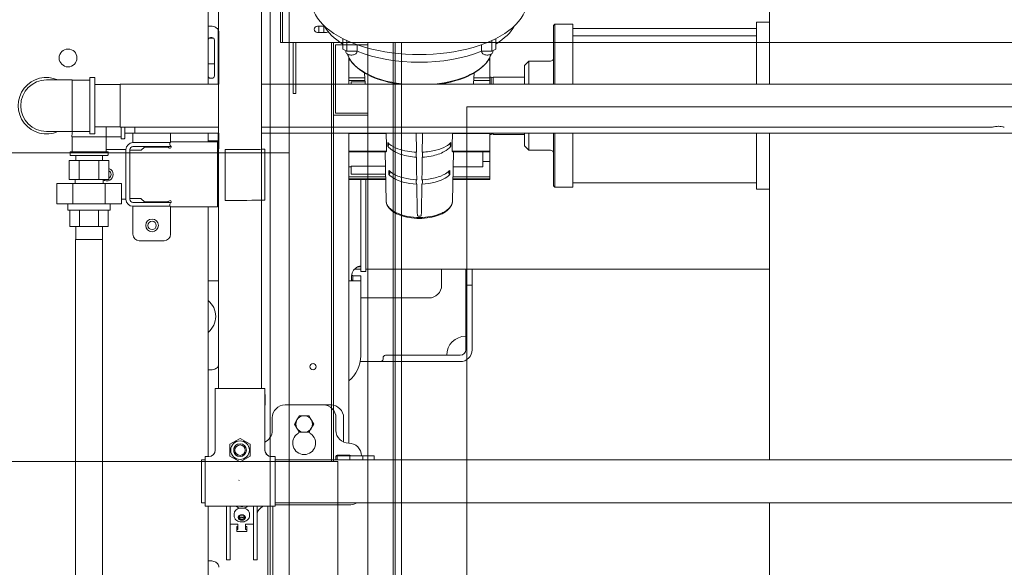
# Model space of a CAD drawing. Header units: centimetres. Extents: x -396 to 14490, y -515 to 1122.
# Tile 26 of 73: x 130 to 208, y 368 to 411. Entities that reach past the tile are written whole.
import ezdxf

# ---------------------------------------------------------------- set-up
doc = ezdxf.new("R2010")
doc.units = ezdxf.units.CM
doc.header["$MEASUREMENT"] = 0
doc.layers.add('00 - nowa technologia myjni_Nr_pióra__246', color=7, linetype='Continuous', lineweight=20, true_color=0x1db3b3)
for name, color, linetype in [('154-Z Ciepłociągi', 7, 'Continuous'), ('299-A Wymiary Opisy', 7, 'Continuous'), ('Nowe_Drzwi Archicad', 7, 'Continuous')]:
    doc.layers.add(name, color=color, linetype=linetype)
for name, color, linetype, lineweight in [('154-Z Ciepłociągi_Nr_pióra__12', 7, 'Continuous', 13), ('299-A Wymiary Opisy_Nr_pióra__11', 7, 'Continuous', 0), ('420-K Ściany_Nr_pióra__11', 7, 'Continuous', 0), ('420-K Ściany_Nr_pióra__93', 9, 'Continuous', 20), ('Nowe_Drzwi Archicad_Nr_pióra__135', 5, 'Continuous', 13)]:
    doc.layers.add(name, color=color, linetype=linetype, lineweight=lineweight)
doc.styles.add('STYL_AUTOMATYCZNY_1', font='arial.ttf')
doc.dimstyles.new('STYL_AUTOMATYCZNY__2', dxfattribs={"dimtxt": 13, "dimasz": 7.6, "dimexe": 0.18, "dimexo": 0.0625, "dimgap": 0, "dimtad": 1, "dimdec": 0, "dimzin": 0, "dimdsep": 46, "dimtxsty": 'STYL_AUTOMATYCZNY_1', "dimblk": 'ARROWHEAD_2', "dimblk1": 'ARROWHEAD_2', "dimblk2": 'ARROWHEAD_2', "dimcen": 0.09, "dimclrd": 7, "dimclre": 7, "dimclrt": 7, "dimadec": 0, "dimazin": 0, "dimtfac": 1, "dimtdec": 4, "dimtmove": 0, "dimatfit": 3, "dimfxl": 0, "dimtolj": 1, "dimtzin": 0, "dimarcsym": 0})

# ---------------------------------------------------------------- blocks, each defined once
blk = doc.blocks.new('ElemPrzekroju_67_1')
at = {"layer": '154-Z Ciepłociągi_Nr_pióra__12', "color": 7, "linetype": 'Continuous', "lineweight": 13}
for p, q in [((98.81, 375.801), (155.379, 375.801)), ((155.379, 375.801), (155.379, 295.801))]:
    blk.add_line(p, q, dxfattribs=at)
blk = doc.blocks.new('ElemPrzekroju_79_1')
at = {"layer": 'Nowe_Drzwi Archicad_Nr_pióra__135', "color": 5, "linetype": 'Continuous', "lineweight": 20}
for p, q in [((150.879, 414.4), (150.879, 408.7)), ((151.038, 414.4), (151.038, 408.7)), ((151.038, 408.7), (150.879, 408.7)), ((507.72, 408.7), (151.038, 408.7)), ((151.879, 408.7), (151.879, 404.7)), ((152.079, 404.7), (152.079, 408.7)), ((154.879, 375.801), (154.879, 408.7)), ((155.038, 403), (155.038, 408.7)), ((157.738, 408.541), (155.196, 408.541)), ((155.196, 408.541), (155.196, 403.159)), ((157.738, 408.7), (157.738, 408.541)), ((157.738, 408.338), (157.738, 408.541)), ((159.72, 0), (159.72, 408.7)), ((159.879, 0), (159.879, 408.7)), ((157.738, 407.756), (157.738, 408.338)), ((157.738, 406.793), (157.738, 407.756)), ((157.738, 405.46), (157.738, 406.793)), ((157.738, 403.772), (157.738, 405.46)), ((151.879, 404.7), (152.079, 404.7)), ((155.196, 403.159), (157.738, 403.159)), ((157.738, 403.159), (157.738, 403.772)), ((157.738, 403.159), (157.738, 403)), ((157.738, 403), (155.038, 403)), ((155.038, 402.819), (155.038, 403)), ((155.038, 402.328), (155.038, 402.819)), ((155.038, 401.516), (155.038, 402.328)), ((157.738, 402.819), (157.738, 403)), ((157.738, 402.328), (157.738, 402.819)), ((157.738, 401.516), (157.738, 402.328)), ((155.038, 400.391), (155.038, 401.516)), ((157.738, 400.391), (157.738, 401.516)), ((155.038, 398.967), (155.038, 400.391)), ((157.738, 398.967), (157.738, 400.391)), ((155.038, 397.257), (155.038, 398.967)), ((157.738, 397.257), (157.738, 398.967)), ((155.038, 395.282), (155.038, 397.257)), ((157.738, 395.282), (157.738, 397.257)), ((155.038, 393.063), (155.038, 395.282)), ((157.738, 393.063), (157.738, 395.282)), ((155.038, 390.624), (155.038, 393.063)), ((157.738, 390.624), (157.738, 393.063)), ((155.038, 387.992), (155.038, 390.624)), ((157.738, 387.992), (157.738, 390.624)), ((155.038, 385.195), (155.038, 387.992)), ((157.738, 385.195), (157.738, 387.992)), ((155.038, 382.265), (155.038, 385.195)), ((157.738, 382.265), (157.738, 385.195)), ((155.038, 379.234), (155.038, 382.265)), ((157.738, 379.234), (157.738, 382.265)), ((155.038, 376.134), (155.038, 379.234)), ((157.738, 376.134), (157.738, 379.234)), ((155.038, 375.801), (155.038, 376.134)), ((157.738, 372.686), (157.738, 376.134)), ((157.738, 0), (157.738, 372.686))]:
    blk.add_line(p, q, dxfattribs=at)
at = {"layer": 'Nowe_Drzwi Archicad_Nr_pióra__135', "color": 5, "linetype": 'Continuous', "lineweight": 13}
for p, q in [((160.379, 408.7), (160.379, 265.403)), ((165.5, 269.944), (165.5, 403.654)), ((165.5, 403.654), (493.258, 403.654))]:
    blk.add_line(p, q, dxfattribs=at)
blk = doc.blocks.new('*D95')
at = {"layer": '299-A Wymiary Opisy_Nr_pióra__11', "color": 7, "linetype": 'Continuous', "lineweight": 0}
for p, q in [((-35.596, 516.051), (-35.596, 520.941)), ((-30.596, 513.164), (-40.596, 518.938)), ((-28.096, 516.051), (-43.096, 516.051)), ((-35.596, 0), (-35.596, 516.051)), ((-40.596, 2.887), (-30.596, -2.887))]:
    blk.add_line(p, q, dxfattribs=at)
at = {"layer": '299-A Wymiary Opisy_Nr_pióra__11', "color": 7, "lineweight": 0, "insert": (-38.196, 243.152), "char_height": 13, "attachment_point": 7, "rotation": 90, "style": 'STYL_AUTOMATYCZNY_1'}
blk.add_mtext('\\A1;{\\pql;\\fArial|b0|i0|c238|p0;\\W1.000000;516}', dxfattribs=at)
blk = doc.blocks.new('ARROWHEAD_2')
at = {"color": 0, "linetype": 'Continuous', "lineweight": 0}
for p, q in [((-0.378, -0.655), (0.378, 0.655)), ((0, 0), (-1, 0))]:
    blk.add_line(p, q, dxfattribs=at)

msp = doc.modelspace()

# ---------------------------------------------------------------- hatches: boundary and pattern name
at = {"layer": '420-K Ściany_Nr_pióra__93', "linetype": 'Continuous', "lineweight": 20}
h = msp.add_hatch(dxfattribs=at)
h.set_pattern_fill('Siatka_50x100_0001', color=9, style=0, pattern_type=2)
h.set_pattern_definition([(0, (0, 0), (0, 100), []), (90, (0, 0), (-50, 0), [])])
h.paths.add_polyline_path([(621.763, 503.715), (621.763, 4.594), (503.379, 4.594), (503.379, 414.8), (151.539, 414.8), (151.539, 4.594), (62.029, 4.594), (62.029, 455.012)])

# ---------------------------------------------------------------- linework, layer by layer
at = {"layer": '00 - nowa technologia myjni_Nr_pióra__246', "color": 132, "linetype": 'Continuous', "lineweight": 20, "true_color": 0x1db3b3}
for p, q in [((189.279, 405.435), (189.279, 450.763)), ((145.179, 405.435), (145.179, 420)), ((145.179, 410), (145.179, 419.827)), ((172.329, 410.05), (172.429, 410.15)), ((172.329, 410.05), (172.329, 410.048)), ((172.329, 410.048), (172.329, 405.435)), ((172.429, 410.15), (172.429, 410.148)), ((173.829, 410.15), (172.429, 410.15)), ((172.429, 410.148), (172.429, 405.435)), ((173.829, 410.15), (173.829, 410.148)), ((173.829, 410.148), (173.829, 405.435)), ((188.279, 410.3), (188.279, 410.132)), ((189.279, 410.3), (188.279, 410.3)), ((188.279, 410.132), (188.279, 405.435)), ((145.395, 410), (145.179, 410)), ((145.979, 409.696), (145.979, 405.435)), ((146.019, 409.5), (146.019, 407.5)), ((153.779, 410), (154.312, 410)), ((153.779, 409.5), (154.479, 409.5)), ((153.884, 410), (153.884, 409.95)), ((153.884, 409.95), (153.884, 409.5)), ((154.284, 410), (154.284, 409.95)), ((154.284, 409.95), (154.284, 409.5)), ((173.829, 409.8), (173.829, 409.238)), ((188.279, 409.8), (173.829, 409.8)), ((145.247, 409.05), (145.611, 409.05)), ((145.379, 409.1), (145.479, 409.1)), ((145.679, 406.1), (145.679, 408.9)), ((155.769, 408.188), (155.769, 409.019)), ((156.087, 408.029), (156.087, 408.866)), ((156.893, 408.542), (156.893, 408.029)), ((166.67, 408.031), (166.67, 408.544)), ((167.475, 408.031), (167.475, 408.868)), ((167.794, 408.19), (167.794, 409.021)), ((173.829, 409.238), (173.829, 409.187)), ((188.279, 409.238), (173.829, 409.238)), ((173.829, 409.187), (173.829, 405.435)), ((134.18, 408.2), (134.178, 408.2)), ((156.087, 408.029), (155.769, 408.188)), ((156.015, 408.065), (156.015, 407.951)), ((156.893, 408.029), (156.087, 408.029)), ((156.865, 408.029), (156.865, 407.951)), ((167.475, 408.031), (166.67, 408.031)), ((166.693, 408.031), (166.693, 407.951)), ((167.794, 408.19), (167.475, 408.031)), ((167.543, 408.065), (167.543, 407.951)), ((145.679, 407.05), (145.179, 407.05)), ((146.019, 407.5), (146.019, 405.435)), ((156.229, 407.571), (156.229, 407.372)), ((156.229, 407.57), (156.229, 405.435)), ((156.229, 407.372), (156.229, 407.315)), ((156.229, 407.372), (156.337, 407.372)), ((156.373, 407.315), (156.229, 407.315)), ((156.229, 407.315), (156.229, 405.93)), ((167.329, 407.315), (167.185, 407.315)), ((167.221, 407.372), (167.329, 407.372)), ((167.329, 407.315), (167.329, 407.571)), ((167.329, 407.315), (167.329, 407.372)), ((167.329, 405.93), (167.329, 407.315)), ((170.029, 406.896), (170.383, 407.25)), ((170.383, 407.25), (170.383, 407.249)), ((172.079, 407.25), (170.383, 407.25)), ((170.383, 407.249), (170.383, 405.435)), ((172.079, 407.25), (172.079, 407.249)), ((157.515, 405.477), (157.468, 406.326)), ((166.043, 405.477), (166.09, 406.326)), ((170.029, 406.896), (170.029, 406.896)), ((170.029, 406.896), (170.029, 405.435)), ((134.504, 405.773), (132.479, 405.773)), ((134.504, 405.773), (134.504, 403.75)), ((135.899, 405.765), (134.504, 405.765)), ((135.899, 405.965), (135.899, 404.812)), ((136.241, 405.965), (135.899, 405.965)), ((136.279, 405.927), (136.279, 404.794)), ((136.279, 405.412), (138.279, 405.412)), ((138.279, 405.435), (146.006, 405.435)), ((138.279, 402.065), (138.279, 405.435)), ((145.479, 405.9), (145.379, 405.9)), ((149.376, 405.435), (325.706, 405.435)), ((157.49, 405.93), (156.229, 405.93)), ((156.229, 405.93), (156.229, 405.725)), ((156.229, 405.725), (157.501, 405.725)), ((156.229, 405.435), (156.229, 405.725)), ((157.508, 405.613), (156.429, 405.613)), ((156.429, 405.613), (156.429, 405.435)), ((166.057, 405.725), (167.329, 405.725)), ((167.329, 405.93), (166.068, 405.93)), ((167.429, 406), (167.329, 406)), ((167.329, 405.725), (167.329, 405.93)), ((167.329, 405.725), (167.329, 405.435)), ((167.429, 405.435), (167.429, 406)), ((167.579, 405.945), (167.429, 406)), ((167.579, 406), (167.579, 405.999)), ((170.029, 406), (167.579, 406)), ((167.579, 405.999), (167.579, 405.435)), ((135.899, 404.812), (135.899, 401.535)), ((136.279, 404.794), (136.279, 401.573)), ((134.504, 403.75), (134.504, 401.728)), ((134.504, 401.728), (132.479, 401.728)), ((135.899, 401.735), (134.504, 401.735)), ((136.241, 401.535), (135.899, 401.535)), ((136.279, 402.088), (138.279, 402.088)), ((137.179, 401.31), (137.179, 402.088)), ((138.279, 402.065), (146.006, 402.065)), ((138.349, 402.065), (138.349, 401.342)), ((138.629, 402.065), (138.629, 401.367)), ((138.629, 401.602), (139.429, 401.602)), ((139.279, 401.1), (139.279, 401.602)), ((139.429, 401.585), (139.429, 402.065)), ((139.429, 401.585), (146.006, 401.585)), ((142.229, 401.1), (142.229, 401.585)), ((145.179, 400.9), (145.179, 401.585)), ((145.979, 401.585), (145.979, 400.358)), ((145.979, 401.585), (145.979, 401)), ((146.019, 401.585), (146.019, 400.358)), ((149.376, 402.065), (206.817, 402.065)), ((149.376, 401.585), (230.817, 401.585)), ((156.229, 401.585), (156.229, 377.25)), ((156.229, 401.585), (156.229, 401.57)), ((159.16, 401.57), (156.229, 401.57)), ((156.229, 401.57), (156.229, 400.185)), ((159.16, 401.57), (159.158, 401.585)), ((164.4, 401.585), (164.398, 401.57)), ((167.329, 401.57), (164.398, 401.57)), ((167.329, 401.57), (167.329, 401.585)), ((167.329, 400.185), (167.329, 401.57)), ((167.429, 401.5), (167.429, 401.585)), ((167.579, 401.555), (167.429, 401.5)), ((167.579, 401.585), (167.579, 401.5)), ((170.029, 401.585), (170.029, 400.604)), ((170.383, 401.585), (170.383, 400.25)), ((172.329, 401.585), (172.329, 397.45)), ((172.429, 401.585), (172.429, 397.35)), ((173.829, 401.585), (173.829, 397.35)), ((173.829, 401.585), (173.829, 401.096)), ((188.279, 401.585), (188.279, 397.2)), ((189.279, 375.935), (189.279, 401.585)), ((137.169, 401.3), (134.481, 401.3)), ((134.489, 400.13), (134.489, 401.3)), ((137.169, 401.3), (137.179, 401.31)), ((137.169, 400.13), (137.169, 401.3)), ((138.349, 401.31), (137.179, 401.31)), ((138.349, 401.342), (138.349, 401.16)), ((138.601, 401.16), (138.349, 401.16)), ((138.629, 401.367), (138.629, 401.188)), ((139.279, 401.1), (139.279, 400.85)), ((139.279, 400.85), (140.815, 400.85)), ((140.815, 400.85), (141.522, 400.85)), ((141.522, 400.85), (141.936, 400.85)), ((141.936, 400.85), (142.192, 400.85)), ((142.179, 400.673), (142.179, 400.8)), ((142.229, 401.1), (142.229, 400.887)), ((142.279, 400.9), (145.379, 400.9)), ((145.179, 401), (145.979, 401)), ((145.929, 400.9), (145.379, 400.9)), ((145.929, 395.8), (145.929, 400.9)), ((159.308, 400.561), (159.301, 400.847)), ((164.257, 400.847), (164.25, 400.561)), ((167.429, 401.5), (167.329, 401.5)), ((170.029, 401.5), (167.579, 401.5)), ((173.829, 401.096), (173.829, 397.7)), ((134.521, 400.13), (134.339, 400.13)), ((134.339, 399.878), (134.339, 400.13)), ((137.319, 400.13), (134.521, 400.13)), ((138.479, 400.3), (137.169, 400.3)), ((137.319, 399.878), (137.319, 400.13)), ((138.479, 400.3), (138.729, 400.3)), ((138.729, 396.4), (138.729, 400.3)), ((139.029, 396.4), (139.029, 400.3)), ((139.579, 400.25), (139.029, 400.25)), ((139.029, 400.25), (139.029, 396.45)), ((139.279, 400.55), (140.815, 400.55)), ((139.579, 400.25), (139.888, 400.25)), ((139.958, 400.279), (140.15, 400.471)), ((142.006, 400.5), (140.22, 400.5)), ((140.815, 400.55), (141.522, 400.55)), ((141.522, 400.55), (141.936, 400.55)), ((141.936, 400.55), (142.229, 400.55)), ((142.229, 400.587), (142.229, 400.55)), ((146.006, 400.358), (145.929, 400.357)), ((145.929, 400.355), (145.929, 400.343)), ((145.929, 396.343), (145.929, 400.343)), ((146.529, 400.319), (146.529, 400.316)), ((147.329, 400.319), (146.529, 400.319)), ((146.529, 396.316), (146.529, 400.316)), ((146.529, 400.316), (147.329, 400.316)), ((149.629, 396.328), (149.629, 400.328)), ((159.191, 400.185), (156.229, 400.185)), ((156.229, 400.185), (156.229, 400.128)), ((156.229, 400.128), (156.229, 398.949)), ((156.229, 400.128), (159.162, 400.128)), ((156.429, 400.128), (156.429, 400.114)), ((156.429, 400.114), (159.101, 400.114)), ((159.179, 396.256), (159.096, 400.114)), ((159.101, 400.114), (159.102, 400.114)), ((161.529, 399.904), (161.529, 400.017)), ((162.029, 400.016), (162.029, 400.034)), ((162.029, 399.904), (162.029, 400.016)), ((167.329, 400.185), (164.367, 400.185)), ((164.379, 396.256), (164.463, 400.128)), ((164.396, 400.128), (167.329, 400.128)), ((166.779, 398.949), (166.779, 400.128)), ((167.329, 400.128), (167.329, 400.185)), ((167.329, 399.361), (167.329, 400.128)), ((170.029, 400.604), (170.383, 400.25)), ((172.079, 400.25), (170.383, 400.25)), ((172.079, 400.251), (172.079, 400.25)), ((135.05, 399.45), (134.27, 399.45)), ((134.27, 399.45), (134.27, 397.95)), ((134.546, 399.85), (134.367, 399.85)), ((137.291, 399.85), (134.546, 399.85)), ((134.781, 399.45), (134.781, 399.85)), ((136.608, 399.45), (135.05, 399.45)), ((135.05, 399.45), (135.05, 397.95)), ((137.388, 399.45), (136.608, 399.45)), ((136.608, 399.45), (136.608, 397.95)), ((136.877, 399.45), (136.877, 399.85)), ((137.388, 399.45), (137.388, 397.95)), ((166.779, 399.361), (167.329, 399.361)), ((167.329, 399.361), (167.329, 398.155)), ((156.229, 398.949), (156.429, 398.949)), ((156.229, 398.155), (156.229, 398.949)), ((156.429, 399.012), (159.12, 399.012)), ((156.429, 399.012), (156.429, 398.75)), ((156.429, 398.75), (156.429, 398.365)), ((159.393, 398.343), (159.385, 398.664)), ((164.173, 398.664), (164.165, 398.343)), ((164.437, 398.949), (166.779, 398.949)), ((133.289, 397.65), (134.559, 397.65)), ((133.289, 397.65), (133.289, 396.05)), ((135.05, 397.95), (134.27, 397.95)), ((134.559, 397.65), (137.099, 397.65)), ((134.559, 397.65), (134.559, 396.05)), ((134.729, 397.65), (134.729, 397.95)), ((136.608, 397.95), (135.05, 397.95)), ((137.388, 397.95), (136.608, 397.95)), ((136.929, 397.65), (136.929, 397.95)), ((137.099, 397.65), (138.369, 397.65)), ((137.099, 397.65), (137.099, 396.05)), ((138.369, 397.65), (138.369, 396.05)), ((159.138, 398.155), (156.229, 398.155)), ((156.229, 398.155), (156.229, 398.005)), ((159.141, 398.005), (156.229, 398.005)), ((156.229, 398.005), (156.229, 397.95)), ((156.229, 397.95), (159.143, 397.95)), ((156.429, 398.365), (159.134, 398.365)), ((157.179, 397.95), (157.179, 391.24)), ((157.579, 391.24), (157.579, 397.95)), ((164.415, 397.95), (167.329, 397.95)), ((167.329, 398.005), (164.417, 398.005)), ((167.329, 398.155), (164.42, 398.155)), ((167.329, 398.005), (167.329, 398.155)), ((167.329, 397.95), (167.329, 398.005)), ((188.279, 397.7), (173.829, 397.7)), ((172.329, 397.45), (172.429, 397.35)), ((173.829, 397.35), (172.429, 397.35)), ((189.279, 397.2), (188.279, 397.2)), ((138.479, 396.4), (138.369, 396.4)), ((138.479, 396.4), (138.729, 396.4)), ((139.579, 396.45), (139.029, 396.45)), ((139.279, 396.15), (140.815, 396.15)), ((139.579, 396.45), (139.888, 396.45)), ((139.958, 396.421), (140.15, 396.229)), ((142.006, 396.2), (140.22, 396.2)), ((140.815, 396.15), (141.522, 396.15)), ((141.936, 396.15), (141.522, 396.15)), ((141.936, 396.15), (142.229, 396.15)), ((142.229, 396.113), (142.229, 396.15)), ((146.529, 396.316), (147.329, 396.316)), ((133.289, 396.05), (134.559, 396.05)), ((134.167, 395.55), (134.167, 396.05)), ((135.829, 395.55), (134.167, 395.55)), ((134.328, 394.25), (134.328, 395.55)), ((134.559, 396.05), (137.099, 396.05)), ((135.078, 394.25), (135.078, 395.55)), ((137.491, 395.55), (135.829, 395.55)), ((136.58, 394.25), (136.58, 395.55)), ((137.099, 396.05), (138.369, 396.05)), ((137.33, 394.25), (137.33, 395.55)), ((137.491, 395.55), (137.491, 396.05)), ((139.279, 395.6), (139.279, 395.85)), ((139.279, 395.85), (140.815, 395.85)), ((139.279, 395.6), (139.279, 393.65)), ((140.815, 395.85), (141.522, 395.85)), ((141.936, 395.85), (141.522, 395.85)), ((141.936, 395.85), (142.192, 395.85)), ((142.179, 396.027), (142.179, 395.9)), ((142.229, 395.6), (142.229, 395.813)), ((142.229, 395.6), (142.229, 393.65)), ((142.279, 395.8), (145.379, 395.8)), ((145.179, 376.2), (145.179, 395.8)), ((145.929, 395.8), (145.379, 395.8)), ((134.328, 394.25), (135.078, 394.25)), ((134.781, 394.25), (134.781, 393.25)), ((135.078, 394.25), (136.58, 394.25)), ((136.58, 394.25), (137.33, 394.25)), ((136.877, 394.25), (136.877, 393.25)), ((134.764, 393.25), (136.894, 393.25)), ((134.764, 393.25), (134.764, 313.65)), ((136.894, 393.25), (136.894, 335.712)), ((141.729, 393.15), (139.779, 393.15)), ((146.006, 391.248), (146.006, 381.55)), ((149.376, 381.55), (149.376, 391.248)), ((157.179, 390.9), (156.666, 390.9)), ((157.179, 391.24), (157.179, 390.74)), ((157.579, 390.74), (157.179, 390.74)), ((157.579, 391.24), (157.579, 390.74)), ((189.279, 390.9), (157.579, 390.9)), ((163.529, 390.9), (163.529, 389.65)), ((165.429, 390.9), (165.429, 389.85)), ((165.429, 385.65), (165.429, 390.9)), ((165.929, 389.85), (165.929, 390.9)), ((146.006, 390), (145.179, 390)), ((156.545, 390), (156.229, 390)), ((156.545, 390.4), (156.545, 390)), ((156.545, 390.4), (157.031, 390.4)), ((156.545, 390), (157.031, 390)), ((157.179, 390.4), (157.031, 390.4)), ((157.179, 390), (157.031, 390)), ((157.179, 390.4), (157.179, 390)), ((157.179, 389.66), (157.179, 390)), ((157.179, 389.66), (157.179, 384.1)), ((165.429, 389.85), (165.429, 389.65)), ((165.429, 389.65), (165.429, 389.45)), ((165.929, 389.65), (165.429, 389.65)), ((165.429, 389.45), (165.429, 384.59)), ((165.929, 389.85), (165.929, 389.65)), ((165.929, 389.65), (165.929, 389.45)), ((165.929, 389.45), (165.929, 384.59)), ((162.529, 388.65), (157.179, 388.65)), ((158.929, 383.85), (158.929, 383.95)), ((159.129, 384.15), (164.989, 384.15)), ((159.129, 384.15), (163.929, 384.15)), ((145.179, 383), (145.395, 383)), ((145.179, 376.2), (145.179, 383)), ((157.138, 383.65), (164.989, 383.65)), ((157.138, 383.65), (158.729, 383.65)), ((145.741, 376.7), (145.741, 381.55)), ((145.741, 381.55), (149.641, 381.55)), ((145.741, 381.55), (145.741, 376.7)), ((149.641, 376.7), (149.641, 381.55)), ((149.679, 381), (149.679, 380.3)), ((154.229, 380.25), (151.229, 380.25)), ((154.23, 380.25), (154.829, 380.25)), ((150.229, 379.25), (150.229, 378.25)), ((151.978, 378.75), (152.166, 379.075)), ((152.166, 379.075), (152.354, 379.4)), ((152.354, 379.4), (152.729, 379.4)), ((152.729, 379.4), (153.104, 379.4)), ((153.292, 379.075), (153.104, 379.4)), ((153.3, 379.062), (153.292, 379.075)), ((155.229, 378.25), (155.229, 379.25)), ((155.829, 379.25), (155.829, 377.333)), ((152.158, 378.438), (151.978, 378.75)), ((152.158, 378.438), (152.166, 378.425)), ((152.166, 378.425), (152.354, 378.1)), ((153.292, 378.425), (153.104, 378.1)), ((153.48, 378.75), (153.292, 378.425)), ((153.3, 379.062), (153.48, 378.75)), ((146.891, 377.162), (147.691, 377.624)), ((146.892, 377.162), (147.692, 377.624)), ((147.692, 377.624), (148.492, 377.162)), ((152.304, 378.101), (152.304, 378.186)), ((152.729, 378.1), (152.354, 378.1)), ((153.104, 378.1), (152.729, 378.1)), ((153.154, 378.186), (153.154, 378.101)), ((146.891, 376.263), (146.891, 377.162)), ((146.892, 376.263), (146.892, 377.162)), ((148.492, 377.137), (148.492, 377.162)), ((148.492, 377.137), (148.492, 376.238)), ((144.941, 376.2), (145.241, 376.2)), ((144.941, 376.2), (144.941, 375.935)), ((144.941, 376.2), (145.241, 376.2)), ((144.941, 376.2), (144.941, 375.935)), ((146.891, 376.263), (146.891, 376.238)), ((147.691, 375.776), (146.891, 376.238)), ((146.892, 376.263), (146.892, 376.238)), ((147.692, 375.776), (146.892, 376.238)), ((148.492, 376.238), (147.692, 375.776)), ((149.929, 376.247), (149.929, 376.25)), ((150.441, 376.2), (150.141, 376.2)), ((150.441, 376.2), (150.141, 376.2)), ((155.229, 375.935), (155.229, 376.2)), ((156.329, 376.3), (155.329, 376.3)), ((155.529, 376.25), (155.329, 376.25)), ((155.329, 375.935), (155.329, 376.25)), ((156.129, 376.25), (155.529, 376.25)), ((155.829, 376.3), (155.829, 376.25)), ((156.329, 376.25), (156.129, 376.25)), ((156.229, 376.3), (156.229, 376.25)), ((156.329, 375.935), (156.329, 376.25)), ((156.529, 376.25), (156.329, 376.25)), ((156.329, 375.935), (156.329, 376.25)), ((157.129, 376.25), (156.529, 376.25)), ((157.329, 376.25), (157.129, 376.25)), ((157.329, 376.25), (157.429, 376.25)), ((157.329, 375.935), (157.329, 376.25)), ((157.429, 376.25), (158.029, 376.25)), ((158.229, 376.25), (158.029, 376.25)), ((158.229, 376.25), (158.229, 375.935)), ((144.671, 375.935), (144.941, 375.935)), ((150.441, 375.935), (324.641, 375.935)), ((147.599, 374.324), (147.617, 374.343)), ((144.671, 372.565), (144.941, 372.565)), ((144.941, 372.3), (144.941, 372.565)), ((144.941, 372.3), (144.941, 372.565)), ((150.441, 372.3), (144.941, 372.3)), ((144.941, 372.3), (150.441, 372.3)), ((145.179, 313.65), (145.179, 372.3)), ((145.179, 368), (145.179, 372.3)), ((146.629, 372.104), (146.629, 372.3)), ((146.919, 372.104), (146.919, 372.3)), ((148.739, 372.104), (148.739, 372.3)), ((149.029, 372.104), (149.029, 372.3)), ((149.879, 313.65), (149.879, 372.3)), ((150.279, 304.15), (150.279, 372.3)), ((150.441, 372.565), (324.641, 372.565)), ((150.441, 372.395), (156.229, 372.395)), ((189.279, 355.5), (189.279, 372.565)), ((146.629, 372.104), (146.629, 370.993)), ((146.919, 372.104), (146.919, 370.993)), ((147.229, 371.706), (147.229, 371.533)), ((147.667, 371.547), (147.667, 371.582)), ((147.667, 371.318), (147.667, 371.473)), ((147.99, 371.547), (147.99, 371.582)), ((147.99, 371.318), (147.99, 371.473)), ((148.429, 371.706), (148.429, 371.533)), ((148.739, 372.104), (148.739, 370.993)), ((149.029, 372.104), (149.029, 370.993)), ((146.629, 370.773), (146.629, 370.993)), ((146.629, 370.773), (146.629, 368.156)), ((146.919, 370.773), (146.919, 370.993)), ((147.529, 370.89), (146.919, 370.89)), ((146.919, 370.773), (146.919, 368.156)), ((147.529, 370.693), (147.429, 370.693)), ((147.429, 370.469), (147.429, 370.693)), ((147.529, 370.89), (147.529, 370.469)), ((148.739, 370.89), (148.129, 370.89)), ((148.129, 370.469), (148.129, 370.89)), ((148.229, 370.693), (148.129, 370.693)), ((148.229, 370.469), (148.229, 370.693)), ((148.739, 370.773), (148.739, 370.993)), ((148.739, 370.773), (148.739, 368.156)), ((149.029, 370.773), (149.029, 370.993)), ((149.029, 370.773), (149.029, 368.156)), ((147.429, 370.469), (147.429, 370.315)), ((147.529, 370.469), (147.429, 370.469)), ((147.429, 370.315), (148.229, 370.315)), ((148.229, 370.469), (148.129, 370.469)), ((148.229, 370.315), (148.229, 370.469)), ((145.179, 368), (145.395, 368)), ((146.629, 368.085), (146.629, 368.156)), ((146.629, 368.085), (146.919, 368.085)), ((146.919, 368.085), (146.919, 368.156)), ((148.739, 368.085), (148.739, 368.156)), ((148.739, 368.085), (149.029, 368.085)), ((149.029, 368.085), (149.029, 368.156))]:
    msp.add_line(p, q, dxfattribs=at)
for points in [[(146.006, 391.248), (146.002, 437.06), (145.997, 455.222), (145.995, 458.899), (145.992, 462.081), (145.991, 462.151), (145.993, 462.207)], [(149.376, 391.248), (149.372, 437.209), (149.367, 455.357), (149.365, 459.006), (149.363, 461.315), (149.362, 461.916), (149.361, 462.129), (149.361, 462.187), (149.361, 462.207), (149.361, 462.217), (149.351, 462.236), (149.332, 462.25)], [(145.395, 410), (145.443, 409.998), (145.494, 409.992), (145.601, 409.969), (145.71, 409.93), (145.784, 409.895), (145.855, 409.851), (145.919, 409.8)], [(156.736, 407.79), (156.679, 407.766), (156.616, 407.748), (156.548, 407.736), (156.477, 407.729), (156.404, 407.729), (156.333, 407.736), (156.258, 407.75), (156.201, 407.766), (156.145, 407.79), (156.097, 407.819), (156.059, 407.852), (156.032, 407.889), (156.022, 407.91), (156.015, 407.951)], [(156.865, 407.951), (156.858, 407.91), (156.849, 407.888), (156.822, 407.852), (156.784, 407.819), (156.736, 407.79)], [(166.822, 407.79), (166.774, 407.819), (166.736, 407.852), (166.709, 407.889), (166.694, 407.931), (166.693, 407.951)], [(167.543, 407.951), (167.536, 407.91), (167.526, 407.888), (167.499, 407.852), (167.461, 407.819), (167.413, 407.79), (167.357, 407.766), (167.293, 407.748), (167.225, 407.736), (167.154, 407.729), (167.081, 407.729), (167.01, 407.736), (166.936, 407.75), (166.879, 407.766), (166.822, 407.79)], [(160.578, 405.435), (160.191, 405.484), (159.805, 405.547), (159.614, 405.585), (159.423, 405.626), (159.17, 405.687), (158.919, 405.756), (158.67, 405.832), (158.503, 405.889), (158.337, 405.949), (158.186, 406.008), (158.037, 406.071), (157.832, 406.165), (157.631, 406.266), (157.434, 406.376), (157.227, 406.506), (157.027, 406.647), (156.931, 406.722), (156.837, 406.8), (156.717, 406.91), (156.603, 407.027), (156.496, 407.15), (156.416, 407.255), (156.342, 407.364), (156.275, 407.479)], [(160.193, 405.435), (159.867, 405.487), (159.704, 405.516), (159.462, 405.567), (159.338, 405.598), (159.092, 405.667), (158.71, 405.781), (158.521, 405.843), (158.38, 405.893), (158.241, 405.946), (158, 406.049), (157.764, 406.164), (157.613, 406.244), (157.465, 406.328), (157.252, 406.464), (157.073, 406.591), (156.921, 406.712), (156.794, 406.824), (156.686, 406.93), (156.591, 407.031), (156.51, 407.128), (156.434, 407.227), (156.368, 407.322), (156.275, 407.479)], [(167.283, 407.479), (167.204, 407.346), (167.116, 407.22), (167.02, 407.099), (166.943, 407.014), (166.862, 406.931), (166.778, 406.852), (166.691, 406.775), (166.531, 406.647), (166.363, 406.527), (166.19, 406.416), (166.059, 406.339), (165.925, 406.265), (165.786, 406.194), (165.646, 406.127), (165.498, 406.061), (165.348, 405.999), (165.044, 405.885), (164.735, 405.784), (164.423, 405.696), (164.107, 405.62), (163.734, 405.544), (163.358, 405.483), (162.98, 405.435)], [(163.365, 405.435), (163.691, 405.487), (163.854, 405.516), (164.096, 405.567), (164.22, 405.598), (164.466, 405.667), (164.848, 405.781), (165.037, 405.843), (165.178, 405.893), (165.317, 405.946), (165.558, 406.049), (165.794, 406.164), (165.945, 406.244), (166.093, 406.328), (166.306, 406.464), (166.485, 406.591), (166.637, 406.712), (166.764, 406.824), (166.872, 406.93), (166.967, 407.031), (167.048, 407.128), (167.124, 407.227), (167.19, 407.322), (167.283, 407.479)], [(207.5, 402.115), (207.38, 402.126), (207.255, 402.129), (207.131, 402.123), (207.045, 402.113), (206.901, 402.086), (206.817, 402.065)], [(159.301, 400.847), (159.33, 400.807), (159.35, 400.763), (159.36, 400.716), (159.36, 400.7)], [(164.198, 400.7), (164.205, 400.755), (164.227, 400.807), (164.257, 400.847)], [(159.102, 400.114), (159.104, 400.117), (159.108, 400.128)], [(159.162, 400.128), (159.165, 400.129), (159.171, 400.133), (159.177, 400.14), (159.187, 400.165), (159.191, 400.185)], [(159.36, 400.7), (159.355, 400.656), (159.341, 400.613), (159.318, 400.573), (159.308, 400.561)], [(161.549, 400.101), (161.537, 400.089), (161.531, 400.067), (161.529, 400.017)], [(162.029, 400.034), (162.027, 400.07), (162.024, 400.083), (162.017, 400.096), (162.009, 400.101)], [(164.25, 400.561), (164.222, 400.603), (164.204, 400.651), (164.198, 400.7)], [(164.367, 400.185), (164.377, 400.147), (164.384, 400.135), (164.392, 400.129), (164.396, 400.128)], [(161.532, 399.809), (161.539, 399.755), (161.553, 399.707)], [(162.005, 399.707), (162.017, 399.747), (162.023, 399.776), (162.028, 399.837)], [(159.461, 398.5), (159.459, 398.47), (159.452, 398.441), (159.441, 398.412), (159.427, 398.385), (159.393, 398.343)], [(159.395, 398.654), (159.432, 398.605), (159.446, 398.578), (159.455, 398.55), (159.461, 398.5)], [(161.573, 397.938), (161.31, 397.954), (161.052, 397.983), (160.798, 398.025), (160.553, 398.08), (160.317, 398.147), (160.204, 398.186), (160.094, 398.227), (159.992, 398.271), (159.893, 398.317), (159.806, 398.361), (159.723, 398.408), (159.614, 398.477), (159.514, 398.55), (159.424, 398.628)], [(164.134, 398.627), (164.042, 398.549), (163.94, 398.474), (163.829, 398.405), (163.741, 398.355), (163.65, 398.309), (163.457, 398.225), (163.253, 398.151), (163.134, 398.115), (163.013, 398.082), (162.764, 398.026), (162.509, 397.984), (162.248, 397.954), (161.985, 397.938)], [(164.097, 398.5), (164.102, 398.545), (164.117, 398.588), (164.14, 398.627), (164.163, 398.655)], [(164.165, 398.343), (164.143, 398.368), (164.125, 398.395), (164.112, 398.422), (164.103, 398.449), (164.097, 398.5)], [(159.393, 398.343), (159.494, 398.248), (159.608, 398.158), (159.732, 398.075), (159.866, 397.998), (159.961, 397.95), (160.058, 397.906), (160.263, 397.825), (160.426, 397.771), (160.595, 397.725), (160.768, 397.685), (160.899, 397.659), (161.033, 397.637), (161.304, 397.604), (161.578, 397.586)], [(161.544, 397.898), (161.54, 397.874), (161.536, 397.801)], [(161.542, 397.708), (161.555, 397.644), (161.578, 397.586)], [(161.573, 397.938), (161.555, 397.922), (161.544, 397.898)], [(161.98, 397.586), (162.25, 397.604), (162.516, 397.636), (162.777, 397.682), (162.904, 397.71), (163.028, 397.742), (163.19, 397.79), (163.346, 397.844), (163.496, 397.904), (163.653, 397.978), (163.801, 398.059), (163.936, 398.148), (164.058, 398.242), (164.165, 398.343)], [(161.98, 397.586), (162.003, 397.644), (162.016, 397.708), (162.022, 397.801)], [(162.019, 397.872), (162.012, 397.904), (162.006, 397.917), (161.995, 397.931), (161.985, 397.938)], [(161.779, 394.97), (161.546, 394.976), (161.313, 394.991), (161.081, 395.018), (160.851, 395.056), (160.647, 395.1), (160.446, 395.154), (160.248, 395.22), (160.054, 395.297), (159.908, 395.367), (159.767, 395.447), (159.633, 395.536), (159.569, 395.586), (159.507, 395.638), (159.421, 395.722), (159.344, 395.814), (159.31, 395.863), (159.278, 395.914), (159.236, 395.999), (159.204, 396.089), (159.185, 396.182), (159.179, 396.256)], [(161.779, 394.895), (161.577, 394.899), (161.376, 394.911), (161.176, 394.932), (160.98, 394.96), (160.787, 394.996), (160.595, 395.043), (160.432, 395.09), (160.272, 395.145), (160.114, 395.208), (159.98, 395.269), (159.851, 395.339), (159.803, 395.369), (159.709, 395.432), (159.62, 395.497), (159.515, 395.585), (159.467, 395.631), (159.422, 395.68), (159.368, 395.748), (159.319, 395.82), (159.281, 395.883), (159.264, 395.915), (159.23, 395.992), (159.21, 396.055), (159.194, 396.118), (159.184, 396.187), (159.179, 396.256)], [(164.379, 396.256), (164.373, 396.181), (164.358, 396.106), (164.335, 396.034), (164.314, 395.981), (164.288, 395.93), (164.235, 395.843), (164.172, 395.762), (164.103, 395.687), (164.047, 395.635), (163.988, 395.585), (163.876, 395.502), (163.758, 395.427), (163.635, 395.36), (163.541, 395.314), (163.445, 395.272), (163.249, 395.198), (163.048, 395.136), (162.844, 395.084), (162.638, 395.043), (162.448, 395.014), (162.258, 394.993), (162.067, 394.978), (161.923, 394.972), (161.779, 394.97)], [(161.779, 394.895), (161.981, 394.899), (162.182, 394.911), (162.382, 394.932), (162.578, 394.96), (162.771, 394.997), (162.963, 395.043), (163.126, 395.09), (163.286, 395.145), (163.444, 395.208), (163.578, 395.269), (163.707, 395.339), (163.755, 395.369), (163.849, 395.432), (163.938, 395.497), (164.043, 395.585), (164.091, 395.631), (164.136, 395.68), (164.19, 395.748), (164.239, 395.821), (164.277, 395.883), (164.295, 395.916), (164.328, 395.992), (164.348, 396.055), (164.364, 396.118), (164.374, 396.187), (164.379, 396.256)], [(156.545, 390.74), (156.502, 390.617), (156.471, 390.493), (156.449, 390.372), (156.439, 390.259), (156.438, 390.217)], [(157.079, 391.141), (157.026, 391.134), (156.965, 391.114), (156.902, 391.081), (156.839, 391.034)], [(157.179, 391.042), (157.173, 391.082), (157.157, 391.111), (157.132, 391.131), (157.097, 391.14), (157.079, 391.141)], [(156.438, 390.217), (156.443, 390.13), (156.451, 390.093), (156.461, 390.062), (156.474, 390.037), (156.49, 390.019), (156.515, 390.005), (156.545, 390)], [(156.459, 390.431), (156.473, 390.418), (156.491, 390.409), (156.515, 390.402), (156.545, 390.4)], [(145.395, 383), (145.443, 383.002), (145.494, 383.008), (145.601, 383.031), (145.71, 383.07), (145.784, 383.105), (145.855, 383.149), (145.919, 383.2)], [(148.288, 372.3), (148.219, 372.245), (148.145, 372.202), (148.055, 372.167), (147.959, 372.143), (147.86, 372.132), (147.76, 372.135), (147.661, 372.151), (147.565, 372.18), (147.481, 372.219), (147.402, 372.272), (147.37, 372.3)], [(147.969, 372.297), (147.947, 372.293), (147.922, 372.3)], [(148.429, 371.533), (148.422, 371.46), (148.4, 371.386), (148.364, 371.318), (148.315, 371.255), (148.257, 371.2), (148.18, 371.148), (148.102, 371.111), (148.009, 371.081), (147.912, 371.064), (147.802, 371.06), (147.703, 371.07), (147.607, 371.093), (147.517, 371.128), (147.435, 371.175), (147.373, 371.224), (147.317, 371.286), (147.306, 371.3)], [(147.549, 371.41), (147.555, 371.431), (147.574, 371.454), (147.592, 371.466)], [(147.592, 371.382), (147.574, 371.382), (147.556, 371.391), (147.549, 371.406), (147.549, 371.41)], [(147.667, 371.547), (147.666, 371.54), (147.66, 371.526), (147.647, 371.508), (147.626, 371.488), (147.612, 371.478), (147.592, 371.466)], [(147.652, 371.365), (147.641, 371.374), (147.627, 371.381), (147.604, 371.384), (147.592, 371.382)], [(147.652, 371.365), (147.663, 371.347), (147.667, 371.318)], [(147.655, 371.517), (147.664, 371.5), (147.667, 371.473)], [(147.661, 371.568), (147.661, 371.571), (147.665, 371.578), (147.673, 371.587), (147.689, 371.596)], [(147.758, 371.402), (147.746, 371.39), (147.724, 371.378), (147.704, 371.376), (147.683, 371.383), (147.667, 371.4)], [(147.689, 371.596), (147.713, 371.604), (147.742, 371.605), (147.758, 371.602)], [(147.9, 371.602), (147.882, 371.598), (147.841, 371.594), (147.804, 371.595), (147.768, 371.599), (147.758, 371.602)], [(147.9, 371.402), (147.885, 371.418), (147.869, 371.429), (147.843, 371.439), (147.825, 371.44), (147.807, 371.437), (147.779, 371.423), (147.758, 371.402)], [(147.9, 371.602), (147.908, 371.604), (147.931, 371.605), (147.951, 371.602), (147.969, 371.596)], [(147.99, 371.4), (147.976, 371.384), (147.957, 371.377), (147.934, 371.378), (147.912, 371.39), (147.9, 371.402)], [(147.969, 371.596), (147.991, 371.581), (147.997, 371.571), (147.997, 371.568)], [(148.006, 371.514), (147.995, 371.531), (147.99, 371.547)], [(148.003, 371.517), (147.995, 371.502), (147.99, 371.473)], [(148.066, 371.382), (148.046, 371.384), (148.027, 371.38), (148.015, 371.373), (148, 371.357), (147.992, 371.332), (147.99, 371.318)], [(148.066, 371.466), (148.084, 371.454), (148.103, 371.431), (148.109, 371.41)], [(148.109, 371.41), (148.105, 371.395), (148.09, 371.384), (148.076, 371.382), (148.066, 371.382)], [(147.689, 371.225), (147.671, 371.239), (147.665, 371.249), (147.661, 371.271)], [(147.758, 371.246), (147.75, 371.237), (147.727, 371.224), (147.707, 371.221), (147.689, 371.225)], [(147.9, 371.246), (147.885, 371.263), (147.869, 371.274), (147.843, 371.284), (147.825, 371.285), (147.807, 371.282), (147.779, 371.267), (147.758, 371.246)], [(147.969, 371.225), (147.948, 371.221), (147.923, 371.227), (147.908, 371.237), (147.9, 371.246)], [(147.997, 371.271), (147.995, 371.257), (147.991, 371.246), (147.978, 371.23), (147.969, 371.225)], [(145.919, 367.8), (145.882, 367.831), (145.843, 367.859), (145.793, 367.89), (145.74, 367.917), (145.642, 367.956), (145.544, 367.983), (145.467, 367.996), (145.395, 368)]]:
    msp.add_lwpolyline(points, dxfattribs=at)
for centre, radius in [((134.179, 407.5), 0.7), ((140.779, 394.35), 0.5), ((140.779, 394.35), 0.332), ((153.429, 383.25), 0.246), ((152.729, 378.75), 0.65), ((147.692, 376.7), 0.73), ((147.692, 376.7), 0.5), ((147.692, 376.7), 0.408)]:
    msp.add_circle(centre, radius, dxfattribs=at)
for centre, radius, start, end in [((145.519, 409.5), 0.5, 0, 36.8699), ((153.779, 409.75), 0.25, 90, 270), ((154.479, 409.75), 0.25, 270, 305.71091), ((145.379, 408.9), 0.2, 90, 180), ((145.479, 408.9), 0.2, 0, 90), ((157.777, 408.296), 1.709, 197.18568, 208.55954), ((165.781, 408.296), 1.709, 331.44042, 342.81592), ((172.079, 407.499), 0.25, 270, 359.70069), ((132.479, 403.75), 2.215, 65.9363, 294.06375), ((132.479, 403.75), 2.022, 90, 180), ((136.241, 405.927), 0.038, 0, 90), ((145.379, 406.1), 0.2, 180, 270), ((145.479, 406.1), 0.2, 270, 0), ((158.587, 405.537), 1.074, 183.19935, 185.46125), ((164.971, 405.537), 1.074, 354.53915, 356.80065), ((132.479, 403.75), 2.022, 180, 270), ((137.179, 401.3), 2.698, 170.71979, 180), ((136.241, 401.573), 0.038, 270, 0), ((700.063, 404.584), 538.532, 180.31902, 180.47691), ((-379.535, 404.606), 541.563, 359.5234, 359.6804), ((207.31, 400.279), 1.852, 97.84053, 105.43526), ((207.28, 400.484), 1.646, 89.73546, 97.75674), ((207.248, 400.279), 1.852, 74.56474, 82.15946), ((207.217, 400.153), 1.982, 74.67106, 76.33175), ((138.601, 401.188), 0.028, 270, 0), ((139.279, 400.3), 0.55, 90, 180), ((142.279, 400.8), 0.1, 90, 180), ((160.292, 401.822), 1.39, 224.51404, 231.36792), ((139.279, 400.3), 0.25, 90, 180), ((139.888, 400.35), 0.1, 270, 315), ((140.22, 400.4), 0.1, 90, 135), ((142.006, 400.4), 0.1, 30, 90), ((142.179, 400.5), 0.1, 210, 60), ((142.279, 400.673), 0.1, 180, 240), ((161.76, 405.5), 5.403, 260.30353, 267.76218), ((172.079, 400.001), 0.25, 0.3046, 90), ((134.367, 399.878), 0.028, 180, 270), ((137.291, 399.878), 0.028, 270, 0), ((162.725, 399.89), 1.196, 179.30514, 183.87218), ((566.982, 403.389), 405.446, 180.52035, 180.77043), ((-241.607, 403.37), 403.629, 359.22889, 359.4801), ((161.799, 404.552), 4.85, 272.43759, 280.80335), ((160.438, 399.895), 1.591, 357.90683, 0.316), ((137.229, 398.35), 0.5, 0, 71.48093), ((137.229, 398.35), 0.332, 298.54438, 61.35211), ((160.342, 399.622), 1.354, 225.01553, 227.2656), ((163.215, 399.622), 1.354, 312.7253, 314.98293), ((137.229, 398.35), 0.5, 233.12273, 0), ((162.323, 397.804), 0.786, 180.24954, 187.03304), ((161.453, 397.813), 0.569, 358.76732, 5.93375), ((374.867, 400.542), 213.31, 180.79403, 181.46332), ((-50.169, 400.52), 212.169, 358.53479, 359.20769), ((139.279, 396.4), 0.55, 180, 270), ((139.279, 396.4), 0.25, 180, 270), ((139.888, 396.35), 0.1, 45, 90), ((140.22, 396.3), 0.1, 225, 270), ((142.006, 396.3), 0.1, 270, 330), ((142.179, 396.2), 0.1, 300, 150), ((142.279, 396.027), 0.1, 120, 180), ((142.279, 395.9), 0.1, 180, 270), ((139.779, 393.65), 0.5, 180, 270), ((141.729, 393.65), 0.5, 270, 0), ((157.238, 390.341), 0.8, 119.91587, 150.08413), ((157.421, 389.538), 1.606, 99.80622, 111.26888), ((162.529, 389.65), 1, 270, 0), ((144.179, 387.2), 1.6, 308.67946, 51.32054), ((165.429, 384.15), 1.5, 90, 180), ((164.989, 384.59), 0.44, 270, 0), ((164.989, 384.59), 0.94, 270, 0), ((154.679, 384.1), 2.5, 308.31457, 0), ((158.729, 383.85), 0.2, 270, 0), ((159.129, 383.95), 0.2, 90, 180), ((145.519, 383.5), 0.5, 323.1301, 346.90566), ((149.429, 381), 0.25, 0, 32.00333), ((149.429, 380.3), 0.25, 327.99664, 0), ((151.229, 379.25), 1, 90, 180), ((154.229, 379.25), 1, 0, 90), ((154.829, 379.25), 1, 0, 90), ((149.229, 378.25), 1, 294.33083, 0), ((152.729, 377.25), 0.9, 121.66824, 58.33176), ((152.204, 378.101), 0.1, 301.66824, 0), ((153.254, 378.101), 0.1, 180, 238.33176), ((156.229, 378.25), 1, 180, 270), ((147.692, 376.7), 0.5, 90.17773, 270.20673), ((156.229, 376.25), 1, 0, 90), ((145.241, 376.7), 0.5, 270.00002, 359.99999), ((145.241, 376.7), 0.5, 270, 0), ((150.141, 376.7), 0.5, 180, 270), ((150.141, 376.7), 0.5, 180.00002, 258.74999), ((150.141, 376.7), 0.5, 258.74999, 269.99999), ((155.329, 376.2), 0.1, 90, 180), ((156.329, 376.2), 0.1, 30.00008, 90), ((147.708, 372.339), 0.046, 238.33017, 246.15672), ((147.709, 372.347), 0.0538, 247.76113, 299.63734), ((147.95, 372.339), 0.046, 293.84308, 301.67247), ((147.673, 371.568), 0.0123, 179.82541, 215.97046), ((147.645, 371.548), 0.022, 359.26205, 35.5802), ((148.013, 371.548), 0.022, 144.41906, 180.72451), ((147.985, 371.568), 0.0123, 324.02805, 0.17949), ((148.156, 371.641), 0.197, 220.31224, 242.74072), ((147.728, 371.27), 0.0668, 164.73247, 179.76409), ((147.551, 371.318), 0.116, 344.66233, 359.64991), ((148.107, 371.318), 0.116, 180.34708, 195.33753), ((147.93, 371.27), 0.0668, 0.23734, 15.26768), ((145.519, 367.5), 0.5, 0, 36.8699)]:
    msp.add_arc(centre, radius, start, end, dxfattribs=at)
for centre, major_axis, ratio, start_param, end_param in [((161.779, 411.989), (-8.45, 0), 0.5, 0, 3.141593), ((161.779, 411.036), (-7.749, 0), 0.5, 0.264537, 0.683106), ((161.779, 411.036), (-7.749, 0), 0.5, 2.459337, 2.877062), ((161.779, 411.036), (-7.749, 0), 0.5, 0.88854, 2.253903), ((157.658, 403.4), (0.87, -5.376), 0.235909, 0.892076, 1.185631), ((165.883, 403.374), (-0.858, -5.343), 0.235141, 5.09423, 5.389291), ((161.426, 401.226), (2.36, -0.152), 0.469825, 3.730956, 4.146183), ((162.144, 401.227), (2.349, 0.153), 0.471819, 5.513277, 5.799419), ((146.929, 400.343), (1, 0), 0.005292, 3.141593, 3.536366), ((147.329, 400.328), (2.3, 0), 0.005292, 4.712389, 6.283185), ((147.329, 400.328), (2.3, 0), 0.005292, 0, 0.473532), ((162.348, 401.39), (3.269, 0.297), 0.513612, 3.474575, 3.716007), ((161.994, 401.25), (2.914, 0.134), 0.530247, 3.774371, 4.081276), ((161.724, 401.373), (2.684, -0.031), 0.475518, 4.067905, 4.386264), ((161.825, 401.366), (2.683, 0.028), 0.472846, 4.776015, 5.19757), ((161.633, 401.215), (2.843, -0.096), 0.531592, 5.118005, 5.562526), ((161.926, 401.311), (2.576, 0.075), 0.469746, 5.166615, 5.5599), ((161.129, 401.419), (3.35, -0.331), 0.509205, 5.652498, 5.957941), ((161.829, 401.155), (2.742, 0.036), 0.529717, 4.128127, 4.604598), ((146.929, 396.343), (1, 0), 0.005292, 3.141593, 3.536604), ((147.329, 396.328), (2.3, 0), 0.005292, 4.712389, 6.283185), ((161.779, 395.2), (-0.25, 0), 0.529919, 0.916355, 2.225237), ((144.941, 374.25), (0, -1.95), 0.000217, 3.141593, 3.669076), ((144.941, 374.25), (0, 1.95), 0.000217, 3.141593, 6.283185), ((150.441, 374.25), (0, 1.95), 0.000217, 3.141593, 6.283185), ((144.671, 374.25), (0, -1.685), 0.000217, 3.141566, 6.283159), ((144.671, 374.25), (0, -1.685), 0.000217, 0.830404, 3.141566), ((144.671, 374.25), (0, -1.485), 0.000217, 6.283159, 9.424752), ((144.671, 374.25), (0, -1.485), 0.000217, 3.141566, 3.971996), ((144.671, 374.25), (0, -1.485), 0.000217, 3.971996, 6.283159), ((144.671, 374.25), (0, -1.685), 0.000217, 6.283159, 7.113589), ((144.941, 374.25), (0, -1.95), 0.000217, 5.755701, 6.283185), ((147.829, 371.706), (-0.6, 0), 0.766044, 4.983626, 6.283216), ((147.829, 372.483), (-0.28, 0), 0.766044, 1.020755, 2.121975), ((147.829, 371.706), (-0.6, 0), 0.766044, 3.641593, 4.44122), ((150.029, 371.629), (1, 0), 0.766044, 2.074367, 3.141593), ((156.229, 373.161), (1, 0), 0.766044, 4.712389, 5.391976), ((147.82, 371.535), (0.591, 0.005), 0.798625, 3.135591, 3.652453), ((147.829, 371.706), (-0.6, 0), 0.766044, 3.141623, 3.641593), ((148.029, 371.629), (1, 0), 0.766044, 6.281798, 6.283185), ((147.729, 371.629), (1, 0), 0.766044, 4.445081, 4.51098), ((148.029, 371.629), (1, 0), 0.766044, 4.812556, 4.979697)]:
    msp.add_ellipse(centre, major_axis=major_axis, ratio=ratio, start_param=start_param, end_param=end_param, dxfattribs=at)
msp.add_ellipse((147.829, 371.41), major_axis=(-0.28, 0), ratio=0.766044, dxfattribs=at)
at = {"layer": '420-K Ściany_Nr_pióra__11', "color": 7, "linetype": 'Continuous', "lineweight": 0, "flags": 128}
msp.add_lwpolyline([(621.763, 503.715), (621.763, 4.594), (503.379, 4.594), (503.379, 414.8), (151.539, 414.8), (151.539, 4.594), (62.029, 4.594), (62.029, 455.012)], close=True, dxfattribs=at)

# ---------------------------------------------------------------- block references
at = {"layer": '154-Z Ciepłociągi', "lineweight": 0}
msp.add_blockref('ElemPrzekroju_67_1', (0, 0), dxfattribs=at)
at = {"layer": 'Nowe_Drzwi Archicad', "lineweight": 0}
msp.add_blockref('ElemPrzekroju_79_1', (0, 0), dxfattribs=at)

# ---------------------------------------------------------------- dimensions: what is measured, and where the dimension line sits
at = {"layer": '299-A Wymiary Opisy', "color": 7, "linetype": 'Continuous', "lineweight": 0}
dim = msp.add_linear_dim(base=(-35.596, 516.051), p1=(472.653, 0), p2=(13.455, 516.051), angle=90, dimstyle='STYL_AUTOMATYCZNY__2', dxfattribs=at)
dim.commit()
dim.dimension.update_dxf_attribs({"geometry": '*D95', "text_midpoint": (-44.696, 257.992), "dimtype": 160, "text_rotation": 90})

doc.saveas('drawing.dxf')
